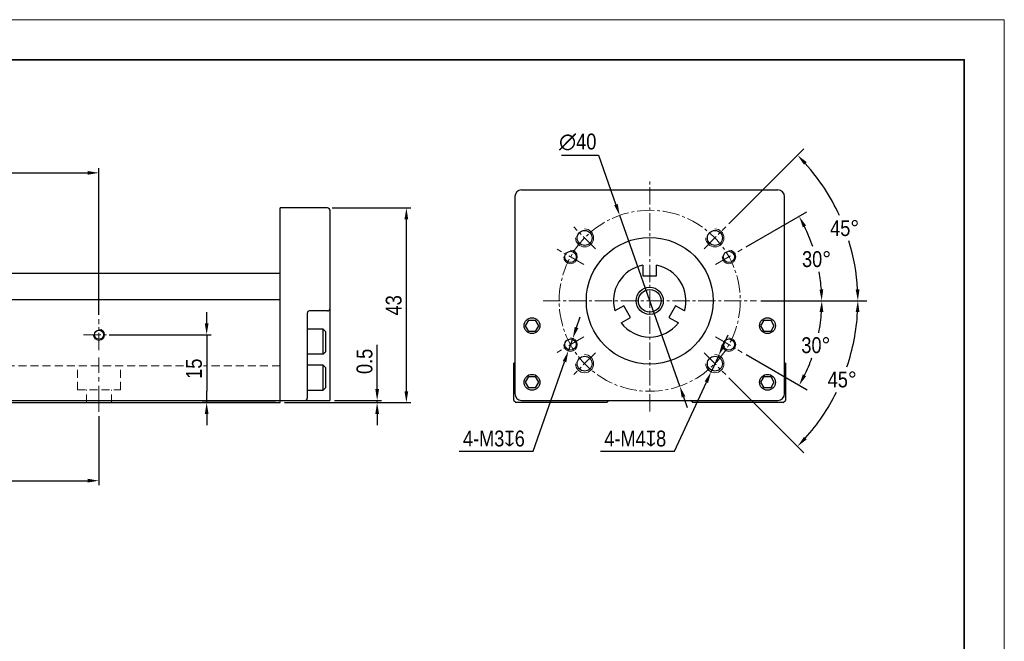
# Model space of a CAD drawing. Header units: millimetres. Extents: x 100 to 3612, y -424 to 856.
# Tile 42 of 45: x 3394 to 3612, y -189 to -52. Entities that reach past the tile are written whole.
import ezdxf

# ---------------------------------------------------------------- set-up
doc = ezdxf.new("R2010")
doc.units = ezdxf.units.MM
doc.linetypes.add('CENTER2', pattern=[28.575, 19.05, -3.175, 3.175, -3.175])
doc.linetypes.add('DASHED', pattern=[19.05, 12.7, -6.35])
doc.layers.get('Defpoints').update_dxf_attribs({"lineweight": 13})
for name, color, linetype, lineweight in [('小粗', 7, 'Continuous', 25), ('标注', 3, 'Continuous', 13), ('点划线', 1, 'CENTER2', 13), ('粗线', 7, 'Continuous', 35), ('细线', 7, 'Continuous', 13), ('虚线', 253, 'DASHED', 13)]:
    doc.layers.add(name, color=color, linetype=linetype, lineweight=lineweight)
doc.styles.add('3.5', font='ARIALN.TTF', dxfattribs={"height": 3.5})
doc.dimstyles.new('A4—对齐', dxfattribs={"dimtxt": 3.5, "dimasz": 2.5, "dimexe": 1, "dimexo": 1, "dimgap": 1, "dimtad": 1, "dimdec": 1, "dimzin": 9, "dimdsep": 46, "dimtxsty": '3.5', "dimcen": 2.5, "dimadec": 0, "dimazin": 0, "dimtm": 1e-09, "dimtfac": 1, "dimtdec": 1, "dimtmove": 0, "dimatfit": 3, "dimfxl": 0, "dimtolj": 1, "dimarcsym": 0})
doc.dimstyles.new('A4—水平', dxfattribs={"dimtxt": 3.5, "dimasz": 2.5, "dimexe": 2, "dimexo": 1, "dimgap": 1, "dimtad": 1, "dimtih": 1, "dimtoh": 1, "dimdec": 1, "dimzin": 12, "dimdsep": 46, "dimtxsty": '3.5', "dimcen": 2.5, "dimadec": 0, "dimazin": 0, "dimtm": 1e-09, "dimtfac": 1, "dimtdec": 1, "dimtmove": 0, "dimatfit": 3, "dimfxl": 0, "dimtolj": 1, "dimarcsym": 0})
doc.dimstyles.new('A4—角度', dxfattribs={"dimtxt": 3.5, "dimasz": 2.5, "dimexe": 2, "dimexo": 1, "dimgap": 1, "dimtad": 1, "dimtih": 1, "dimtoh": 1, "dimdec": 1, "dimzin": 12, "dimdsep": 46, "dimtxsty": '3.5', "dimcen": 2.5, "dimadec": 0, "dimazin": 0, "dimtm": 1e-09, "dimtfac": 1, "dimtdec": 1, "dimtmove": 0, "dimatfit": 3, "dimfxl": 0, "dimtolj": 1, "dimarcsym": 0})

# ---------------------------------------------------------------- blocks, each defined once
blk = doc.blocks.new('*D830')
at = {"layer": 'Defpoints', "color": 0, "transparency": 16777216}
for p in [(3411.98, -85.38), (3231.98, -117.73), (3411.98, -117.73)]:
    blk.add_point(p, dxfattribs=at)
at = {"layer": '标注', "color": 0, "lineweight": -2, "transparency": 16777216}
for p, q in [((3231.98, -116.73), (3231.98, -84.38)), ((3411.98, -116.73), (3411.98, -84.38)), ((3234.48, -85.38), (3409.48, -85.38))]:
    blk.add_line(p, q, dxfattribs=at)
at = {"layer": '标注', "color": 0, "transparency": 16777216}
for points in [[(3234.48, -84.97), (3234.48, -85.8), (3231.98, -85.38)], [(3409.48, -84.97), (3409.48, -85.8), (3411.98, -85.38)]]:
    blk.add_solid(points, dxfattribs=at)
at = {"layer": '标注', "color": 0, "transparency": 16777216, "insert": (3321.98, -82.59), "char_height": 3.5, "width": 18.6714, "attachment_point": 5, "style": '3.5'}
blk.add_mtext('\\A1;100', dxfattribs=at)
blk = doc.blocks.new('*D833')
at = {"layer": 'Defpoints', "color": 0, "transparency": 16777216}
for p in [(3231.98, -138.14), (3411.98, -138.14), (3411.98, -153.38)]:
    blk.add_point(p, dxfattribs=at)
at = {"layer": '标注', "color": 0, "lineweight": -2, "transparency": 16777216}
for p, q in [((3231.98, -139.14), (3231.98, -154.38)), ((3411.98, -139.14), (3411.98, -154.38)), ((3234.48, -153.38), (3409.48, -153.38))]:
    blk.add_line(p, q, dxfattribs=at)
at = {"layer": '标注', "color": 0, "transparency": 16777216}
for points in [[(3234.48, -152.96), (3234.48, -153.79), (3231.98, -153.38)], [(3409.48, -152.96), (3409.48, -153.79), (3411.98, -153.38)]]:
    blk.add_solid(points, dxfattribs=at)
at = {"layer": '标注', "color": 0, "transparency": 16777216, "insert": (3321.98, -150.59), "char_height": 3.5, "width": 20.1435, "attachment_point": 5, "style": '3.5'}
blk.add_mtext('\\A1;{\\fSimSun|b0|i0|c134|p34;5}×100', dxfattribs=at)
blk = doc.blocks.new('*D834')
at = {"layer": 'Defpoints', "color": 0, "transparency": 16777216}
for p in [(3413.23, -121.14), (3435.77, -136.14), (3451.98, -136.14)]:
    blk.add_point(p, dxfattribs=at)
at = {"layer": '标注', "color": 0, "lineweight": -2, "transparency": 16777216}
for p, q in [((3435.77, -118.64), (3435.77, -116.14)), ((3414.23, -121.14), (3436.77, -121.14)), ((3435.77, -121.14), (3435.77, -123.64)), ((3435.77, -123.64), (3435.77, -133.64)), ((3435.77, -136.14), (3435.77, -133.64)), ((3450.98, -136.14), (3434.77, -136.14)), ((3435.77, -138.64), (3435.77, -141.14))]:
    blk.add_line(p, q, dxfattribs=at)
at = {"layer": '标注', "color": 0, "transparency": 16777216}
for points in [[(3435.35, -118.64), (3436.18, -118.64), (3435.77, -121.14)], [(3435.35, -138.64), (3436.18, -138.64), (3435.77, -136.14)]]:
    blk.add_solid(points, dxfattribs=at)
at = {"layer": '标注', "color": 0, "transparency": 16777216, "insert": (3432.98, -128.64), "char_height": 3.5, "attachment_point": 5, "rotation": 90, "style": '3.5', "bg_fill": 3, "box_fill_scale": 1.1, "bg_fill_color": 256, "bg_fill_true_color": 13158600, "bg_fill_transparency": 0}
blk.add_mtext('\\A1;15', dxfattribs=at)
blk = doc.blocks.new('*D835')
at = {"layer": 'Defpoints', "color": 0, "transparency": 16777216}
for p in [(3462.48, -93.14), (3479.88, -93.14), (3451.98, -136.14)]:
    blk.add_point(p, dxfattribs=at)
at = {"layer": '标注', "color": 0, "lineweight": -2, "transparency": 16777216}
for p, q in [((3463.48, -93.14), (3480.88, -93.14)), ((3479.88, -133.64), (3479.88, -95.64)), ((3452.98, -136.14), (3480.88, -136.14))]:
    blk.add_line(p, q, dxfattribs=at)
at = {"layer": '标注', "color": 0, "transparency": 16777216}
for points in [[(3479.46, -95.64), (3480.29, -95.64), (3479.88, -93.14)], [(3479.46, -133.64), (3480.29, -133.64), (3479.88, -136.14)]]:
    blk.add_solid(points, dxfattribs=at)
at = {"layer": '标注', "color": 0, "transparency": 16777216, "insert": (3477.09, -114.64), "char_height": 3.5, "attachment_point": 5, "rotation": 90, "style": '3.5'}
blk.add_mtext('\\A1;43', dxfattribs=at)
blk = doc.blocks.new('*D837')
at = {"layer": 'Defpoints', "color": 0, "transparency": 16777216}
for p in [(3510.07, -113.64), (3557.2, -113.64), (3548.18, -121.63), (3571.08, -120.12), (3554.08, -125.04)]:
    blk.add_point(p, dxfattribs=at)
at = {"layer": '标注', "color": 0, "lineweight": -2, "transparency": 16777216}
for p, q in [((3558.2, -113.64), (3573.65, -113.64)), ((3554.95, -125.54), (3568.38, -133.29))]:
    blk.add_line(p, q, dxfattribs=at)
for start, end in [(349.1143, 356.1598), (333.8402, 340.2292)]:
    blk.add_arc((3534.34, -113.64), 37.31, start, end, dxfattribs=at)
at = {"layer": '标注', "color": 0, "transparency": 16777216}
for points in [[(3571.15, -116.12), (3571.98, -116.15), (3571.65, -113.64)], [(3568.19, -130.28), (3567.46, -129.89), (3566.65, -132.29)]]:
    blk.add_solid(points, dxfattribs=at)
at = {"layer": '标注', "color": 0, "transparency": 16777216, "insert": (3570.33, -123.47), "char_height": 3.5, "attachment_point": 5, "style": '3.5'}
blk.add_mtext('\\A1;30°', dxfattribs=at)
blk = doc.blocks.new('*D838')
at = {"layer": 'Defpoints', "color": 0, "transparency": 16777216}
for p in [(3569.38, -100.89), (3554.08, -102.24), (3548.18, -105.65), (3510.07, -113.64), (3557.2, -113.64)]:
    blk.add_point(p, dxfattribs=at)
at = {"layer": '标注', "color": 0, "lineweight": -2, "transparency": 16777216}
for p, q in [((3554.95, -101.74), (3568.36, -94)), ((3558.2, -113.64), (3573.62, -113.64))]:
    blk.add_line(p, q, dxfattribs=at)
for start, end in [(18.7271, 26.1573), (3.8427, 9.8782)]:
    blk.add_arc((3534.34, -113.64), 37.28, start, end, dxfattribs=at)
at = {"layer": '标注', "color": 0, "transparency": 16777216}
for points in [[(3567.44, -97.4), (3568.17, -97.01), (3566.63, -95)], [(3571.96, -111.13), (3571.12, -111.16), (3571.62, -113.64)]]:
    blk.add_solid(points, dxfattribs=at)
at = {"layer": '标注', "color": 0, "transparency": 16777216, "insert": (3570.48, -104.46), "char_height": 3.5, "attachment_point": 5, "style": '3.5'}
blk.add_mtext('\\A1;30°', dxfattribs=at)
blk = doc.blocks.new('*D839')
at = {"layer": 'Defpoints', "color": 0, "transparency": 16777216}
for p in [(3573.52, -90.9), (3550.43, -97.34), (3545.62, -102.16), (3510.07, -113.64), (3557.2, -113.64)]:
    blk.add_point(p, dxfattribs=at)
at = {"layer": '标注', "color": 0, "lineweight": -2, "transparency": 16777216}
for p, q in [((3551.14, -96.63), (3567.7, -80.07)), ((3558.2, -113.64), (3581.61, -113.64))]:
    blk.add_line(p, q, dxfattribs=at)
for start, end in [(24.4408, 41.8497), (3.1503, 16.9472)]:
    blk.add_arc((3534.13, -113.64), 45.47, start, end, dxfattribs=at)
at = {"layer": '标注', "color": 0, "transparency": 16777216}
for points in [[(3567.71, -83.59), (3568.31, -83.01), (3566.29, -81.49)], [(3579.96, -111.13), (3579.12, -111.15), (3579.61, -113.64)]]:
    blk.add_solid(points, dxfattribs=at)
at = {"layer": '标注', "color": 0, "transparency": 16777216, "insert": (3576.69, -97.61), "char_height": 3.5, "attachment_point": 5, "style": '3.5'}
blk.add_mtext('\\A1;45°', dxfattribs=at)
blk = doc.blocks.new('*D840')
at = {"layer": 'Defpoints', "color": 0, "transparency": 16777216}
for p in [(3510.07, -113.64), (3557.2, -113.64), (3545.62, -125.12), (3550.43, -129.94), (3573.52, -136.38)]:
    blk.add_point(p, dxfattribs=at)
at = {"layer": '标注', "color": 0, "lineweight": -2, "transparency": 16777216}
for p, q in [((3558.2, -113.64), (3581.61, -113.64)), ((3551.14, -130.65), (3567.7, -147.21))]:
    blk.add_line(p, q, dxfattribs=at)
for start, end in [(341.2432, 356.8497), (318.1503, 333.6525)]:
    blk.add_arc((3534.13, -113.64), 45.47, start, end, dxfattribs=at)
at = {"layer": '标注', "color": 0, "transparency": 16777216}
for points in [[(3579.12, -116.13), (3579.96, -116.15), (3579.61, -113.64)], [(3568.31, -144.27), (3567.71, -143.69), (3566.29, -145.79)]]:
    blk.add_solid(points, dxfattribs=at)
at = {"layer": '标注', "color": 0, "transparency": 16777216, "insert": (3576.15, -131.04), "char_height": 3.5, "attachment_point": 5, "style": '3.5'}
blk.add_mtext('\\A1;45°', dxfattribs=at)
blk = doc.blocks.new('*D841')
at = {"layer": 'Defpoints', "color": 0, "transparency": 16777216}
for p in [(3548.86, -125.71), (3547.19, -129.35)]:
    blk.add_point(p, dxfattribs=at)
at = {"layer": '标注', "color": 0, "lineweight": -2, "transparency": 16777216}
for p, q in [((3549.91, -123.44), (3550.96, -121.17)), ((3548.86, -125.71), (3547.19, -129.35)), ((3539.09, -146.88), (3546.14, -131.62)), ((3522.79, -146.88), (3539.09, -146.88))]:
    blk.add_line(p, q, dxfattribs=at)
at = {"layer": '标注', "color": 0, "transparency": 16777216}
for points in [[(3549.53, -123.27), (3550.29, -123.62), (3548.86, -125.71)], [(3545.76, -131.44), (3546.52, -131.79), (3547.19, -129.35)]]:
    blk.add_solid(points, dxfattribs=at)
at = {"layer": '标注', "color": 0, "transparency": 16777216, "insert": (3530.44, -144.09), "char_height": 3.5, "attachment_point": 5, "style": '3.5'}
blk.add_mtext('\\A1;4-M4{\\Fgdt|c134;x}8', dxfattribs=at)
blk = doc.blocks.new('*D842')
at = {"layer": 'Defpoints', "color": 0, "transparency": 16777216}
for p in [(3516.64, -121.92), (3515.64, -124.75)]:
    blk.add_point(p, dxfattribs=at)
at = {"layer": '标注', "color": 0, "lineweight": -2, "transparency": 16777216}
for p, q in [((3517.47, -119.56), (3518.3, -117.2)), ((3516.64, -121.92), (3515.64, -124.75)), ((3507.86, -146.88), (3514.81, -127.11)), ((3491.56, -146.88), (3507.86, -146.88))]:
    blk.add_line(p, q, dxfattribs=at)
at = {"layer": '标注', "color": 0, "transparency": 16777216}
for points in [[(3517.07, -119.42), (3517.86, -119.7), (3516.64, -121.92)], [(3514.42, -126.97), (3515.21, -127.24), (3515.64, -124.75)]]:
    blk.add_solid(points, dxfattribs=at)
at = {"layer": '标注', "color": 0, "transparency": 16777216, "insert": (3499.21, -144.09), "char_height": 3.5, "attachment_point": 5, "style": '3.5'}
blk.add_mtext('\\A1;4-M3{\\Fgdt|c134;x}6', dxfattribs=at)
blk = doc.blocks.new('*D843')
at = {"layer": 'Defpoints', "color": 0, "transparency": 16777216}
for p in [(3527, -94.77), (3540.27, -132.51)]:
    blk.add_point(p, dxfattribs=at)
at = {"layer": '标注', "color": 0, "lineweight": -2, "transparency": 16777216}
for p, q in [((3514.11, -81.46), (3522.32, -81.46)), ((3522.32, -81.46), (3526.17, -92.41)), ((3540.27, -132.51), (3527, -94.77)), ((3541.1, -134.87), (3541.92, -137.23))]:
    blk.add_line(p, q, dxfattribs=at)
at = {"layer": '标注', "color": 0, "transparency": 16777216}
for points in [[(3526.57, -92.27), (3525.78, -92.55), (3527, -94.77)], [(3541.49, -134.73), (3540.7, -135.01), (3540.27, -132.51)]]:
    blk.add_solid(points, dxfattribs=at)
at = {"layer": '标注', "color": 0, "transparency": 16777216, "insert": (3517.72, -78.58), "char_height": 3.5, "attachment_point": 5, "style": '3.5'}
blk.add_mtext('\\A1;∅40', dxfattribs=at)
blk = doc.blocks.new('A4图框')
at = {"layer": '粗线'}
blk.add_lwpolyline([(5, 205), (292, 205), (292, 5), (5, 5)], close=True, dxfattribs=at)
at = {"layer": '细线'}
blk.add_lwpolyline([(0, 210), (297, 210), (297, 0), (0, 0)], close=True, dxfattribs=at)
blk = doc.blocks.new('*D873')
at = {"layer": 'Defpoints', "color": 0, "transparency": 16777216}
for p in [(3411.98, -85.38), (3231.98, -117.73), (3411.98, -117.73)]:
    blk.add_point(p, dxfattribs=at)
at = {"layer": '标注', "color": 0, "lineweight": -2, "transparency": 16777216}
for p, q in [((3231.98, -116.73), (3231.98, -84.38)), ((3411.98, -116.73), (3411.98, -84.38)), ((3234.48, -85.38), (3409.48, -85.38))]:
    blk.add_line(p, q, dxfattribs=at)
at = {"layer": '标注', "color": 0, "transparency": 16777216}
for points in [[(3234.48, -84.97), (3234.48, -85.8), (3231.98, -85.38)], [(3409.48, -84.97), (3409.48, -85.8), (3411.98, -85.38)]]:
    blk.add_solid(points, dxfattribs=at)
at = {"layer": '标注', "color": 0, "transparency": 16777216, "insert": (3321.98, -82.59), "char_height": 3.5, "width": 18.6714, "attachment_point": 5, "style": '3.5'}
blk.add_mtext('\\A1;100', dxfattribs=at)
blk = doc.blocks.new('*D876')
at = {"layer": 'Defpoints', "color": 0, "transparency": 16777216}
for p in [(3231.98, -138.14), (3411.98, -138.14), (3411.98, -153.38)]:
    blk.add_point(p, dxfattribs=at)
at = {"layer": '标注', "color": 0, "lineweight": -2, "transparency": 16777216}
for p, q in [((3231.98, -139.14), (3231.98, -154.38)), ((3411.98, -139.14), (3411.98, -154.38)), ((3234.48, -153.38), (3409.48, -153.38))]:
    blk.add_line(p, q, dxfattribs=at)
at = {"layer": '标注', "color": 0, "transparency": 16777216}
for points in [[(3234.48, -152.96), (3234.48, -153.79), (3231.98, -153.38)], [(3409.48, -152.96), (3409.48, -153.79), (3411.98, -153.38)]]:
    blk.add_solid(points, dxfattribs=at)
at = {"layer": '标注', "color": 0, "transparency": 16777216, "insert": (3321.98, -150.59), "char_height": 3.5, "width": 20.1435, "attachment_point": 5, "style": '3.5'}
blk.add_mtext('\\A1;{\\fSimSun|b0|i0|c134|p34;5}×100', dxfattribs=at)
blk = doc.blocks.new('*D877')
at = {"layer": 'Defpoints', "color": 0, "transparency": 16777216}
for p in [(3413.23, -121.14), (3435.77, -136.14), (3451.98, -136.14)]:
    blk.add_point(p, dxfattribs=at)
at = {"layer": '标注', "color": 0, "lineweight": -2, "transparency": 16777216}
for p, q in [((3435.77, -118.64), (3435.77, -116.14)), ((3414.23, -121.14), (3436.77, -121.14)), ((3435.77, -121.14), (3435.77, -123.64)), ((3435.77, -123.64), (3435.77, -133.64)), ((3435.77, -136.14), (3435.77, -133.64)), ((3450.98, -136.14), (3434.77, -136.14)), ((3435.77, -138.64), (3435.77, -141.14))]:
    blk.add_line(p, q, dxfattribs=at)
at = {"layer": '标注', "color": 0, "transparency": 16777216}
for points in [[(3435.35, -118.64), (3436.18, -118.64), (3435.77, -121.14)], [(3435.35, -138.64), (3436.18, -138.64), (3435.77, -136.14)]]:
    blk.add_solid(points, dxfattribs=at)
at = {"layer": '标注', "color": 0, "transparency": 16777216, "insert": (3432.98, -128.64), "char_height": 3.5, "attachment_point": 5, "rotation": 90, "style": '3.5', "bg_fill": 3, "box_fill_scale": 1.1, "bg_fill_color": 256, "bg_fill_true_color": 13158600, "bg_fill_transparency": 0}
blk.add_mtext('\\A1;15', dxfattribs=at)
blk = doc.blocks.new('*D878')
at = {"layer": 'Defpoints', "color": 0, "transparency": 16777216}
for p in [(3462.48, -93.14), (3479.88, -93.14), (3451.98, -136.14)]:
    blk.add_point(p, dxfattribs=at)
at = {"layer": '标注', "color": 0, "lineweight": -2, "transparency": 16777216}
for p, q in [((3463.48, -93.14), (3480.88, -93.14)), ((3479.88, -133.64), (3479.88, -95.64)), ((3452.98, -136.14), (3480.88, -136.14))]:
    blk.add_line(p, q, dxfattribs=at)
at = {"layer": '标注', "color": 0, "transparency": 16777216}
for points in [[(3479.46, -95.64), (3480.29, -95.64), (3479.88, -93.14)], [(3479.46, -133.64), (3480.29, -133.64), (3479.88, -136.14)]]:
    blk.add_solid(points, dxfattribs=at)
at = {"layer": '标注', "color": 0, "transparency": 16777216, "insert": (3477.09, -114.64), "char_height": 3.5, "attachment_point": 5, "rotation": 90, "style": '3.5'}
blk.add_mtext('\\A1;43', dxfattribs=at)
blk = doc.blocks.new('*D879')
at = {"layer": 'Defpoints', "color": 0, "transparency": 16777216}
for p in [(3451.98, -136.14), (3462.98, -135.64), (3473.42, -135.64)]:
    blk.add_point(p, dxfattribs=at)
at = {"layer": '标注', "color": 0, "lineweight": -2, "transparency": 16777216}
for p, q in [((3473.42, -133.14), (3473.42, -123.39)), ((3452.98, -136.14), (3474.42, -136.14)), ((3463.98, -135.64), (3474.42, -135.64)), ((3473.42, -136.14), (3473.42, -135.64)), ((3473.42, -138.64), (3473.42, -141.14))]:
    blk.add_line(p, q, dxfattribs=at)
at = {"layer": '标注', "color": 0, "transparency": 16777216}
for points in [[(3473.01, -133.14), (3473.84, -133.14), (3473.42, -135.64)], [(3473.01, -138.64), (3473.84, -138.64), (3473.42, -136.14)]]:
    blk.add_solid(points, dxfattribs=at)
at = {"layer": '标注', "color": 0, "transparency": 16777216, "insert": (3470.64, -127.02), "char_height": 3.5, "attachment_point": 5, "rotation": 90, "style": '3.5'}
blk.add_mtext('\\A1;0.5', dxfattribs=at)
blk = doc.blocks.new('*D880')
at = {"layer": 'Defpoints', "color": 0, "transparency": 16777216}
for p in [(3510.07, -113.64), (3557.2, -113.64), (3548.18, -121.63), (3571.08, -120.12), (3554.08, -125.04)]:
    blk.add_point(p, dxfattribs=at)
at = {"layer": '标注', "color": 0, "lineweight": -2, "transparency": 16777216}
for p, q in [((3558.2, -113.64), (3573.65, -113.64)), ((3554.95, -125.54), (3568.38, -133.29))]:
    blk.add_line(p, q, dxfattribs=at)
for start, end in [(349.1143, 356.1598), (333.8402, 340.2292)]:
    blk.add_arc((3534.34, -113.64), 37.31, start, end, dxfattribs=at)
at = {"layer": '标注', "color": 0, "transparency": 16777216}
for points in [[(3571.15, -116.12), (3571.98, -116.15), (3571.65, -113.64)], [(3568.19, -130.28), (3567.46, -129.89), (3566.65, -132.29)]]:
    blk.add_solid(points, dxfattribs=at)
at = {"layer": '标注', "color": 0, "transparency": 16777216, "insert": (3570.33, -123.47), "char_height": 3.5, "attachment_point": 5, "style": '3.5'}
blk.add_mtext('\\A1;30°', dxfattribs=at)
blk = doc.blocks.new('*D881')
at = {"layer": 'Defpoints', "color": 0, "transparency": 16777216}
for p in [(3569.38, -100.89), (3554.08, -102.24), (3548.18, -105.65), (3510.07, -113.64), (3557.2, -113.64)]:
    blk.add_point(p, dxfattribs=at)
at = {"layer": '标注', "color": 0, "lineweight": -2, "transparency": 16777216}
for p, q in [((3554.95, -101.74), (3568.36, -94)), ((3558.2, -113.64), (3573.62, -113.64))]:
    blk.add_line(p, q, dxfattribs=at)
for start, end in [(18.7271, 26.1573), (3.8427, 9.8782)]:
    blk.add_arc((3534.34, -113.64), 37.28, start, end, dxfattribs=at)
at = {"layer": '标注', "color": 0, "transparency": 16777216}
for points in [[(3567.44, -97.4), (3568.17, -97.01), (3566.63, -95)], [(3571.96, -111.13), (3571.12, -111.16), (3571.62, -113.64)]]:
    blk.add_solid(points, dxfattribs=at)
at = {"layer": '标注', "color": 0, "transparency": 16777216, "insert": (3570.48, -104.46), "char_height": 3.5, "attachment_point": 5, "style": '3.5'}
blk.add_mtext('\\A1;30°', dxfattribs=at)
blk = doc.blocks.new('*D882')
at = {"layer": 'Defpoints', "color": 0, "transparency": 16777216}
for p in [(3573.52, -90.9), (3550.43, -97.34), (3545.62, -102.16), (3510.07, -113.64), (3557.2, -113.64)]:
    blk.add_point(p, dxfattribs=at)
at = {"layer": '标注', "color": 0, "lineweight": -2, "transparency": 16777216}
for p, q in [((3551.14, -96.63), (3567.7, -80.07)), ((3558.2, -113.64), (3581.61, -113.64))]:
    blk.add_line(p, q, dxfattribs=at)
for start, end in [(24.4408, 41.8497), (3.1503, 16.9472)]:
    blk.add_arc((3534.13, -113.64), 45.47, start, end, dxfattribs=at)
at = {"layer": '标注', "color": 0, "transparency": 16777216}
for points in [[(3567.71, -83.59), (3568.31, -83.01), (3566.29, -81.49)], [(3579.96, -111.13), (3579.12, -111.15), (3579.61, -113.64)]]:
    blk.add_solid(points, dxfattribs=at)
at = {"layer": '标注', "color": 0, "transparency": 16777216, "insert": (3576.69, -97.61), "char_height": 3.5, "attachment_point": 5, "style": '3.5'}
blk.add_mtext('\\A1;45°', dxfattribs=at)
blk = doc.blocks.new('*D883')
at = {"layer": 'Defpoints', "color": 0, "transparency": 16777216}
for p in [(3510.07, -113.64), (3557.2, -113.64), (3545.62, -125.12), (3550.43, -129.94), (3573.52, -136.38)]:
    blk.add_point(p, dxfattribs=at)
at = {"layer": '标注', "color": 0, "lineweight": -2, "transparency": 16777216}
for p, q in [((3558.2, -113.64), (3581.61, -113.64)), ((3551.14, -130.65), (3567.7, -147.21))]:
    blk.add_line(p, q, dxfattribs=at)
for start, end in [(341.2432, 356.8497), (318.1503, 333.6525)]:
    blk.add_arc((3534.13, -113.64), 45.47, start, end, dxfattribs=at)
at = {"layer": '标注', "color": 0, "transparency": 16777216}
for points in [[(3579.12, -116.13), (3579.96, -116.15), (3579.61, -113.64)], [(3568.31, -144.27), (3567.71, -143.69), (3566.29, -145.79)]]:
    blk.add_solid(points, dxfattribs=at)
at = {"layer": '标注', "color": 0, "transparency": 16777216, "insert": (3576.15, -131.04), "char_height": 3.5, "attachment_point": 5, "style": '3.5'}
blk.add_mtext('\\A1;45°', dxfattribs=at)
blk = doc.blocks.new('*D884')
at = {"layer": 'Defpoints', "color": 0, "transparency": 16777216}
for p in [(3548.86, -125.71), (3547.19, -129.35)]:
    blk.add_point(p, dxfattribs=at)
at = {"layer": '标注', "color": 0, "lineweight": -2, "transparency": 16777216}
for p, q in [((3549.91, -123.44), (3550.96, -121.17)), ((3548.86, -125.71), (3547.19, -129.35)), ((3539.09, -146.88), (3546.14, -131.62)), ((3522.79, -146.88), (3539.09, -146.88))]:
    blk.add_line(p, q, dxfattribs=at)
at = {"layer": '标注', "color": 0, "transparency": 16777216}
for points in [[(3549.53, -123.27), (3550.29, -123.62), (3548.86, -125.71)], [(3545.76, -131.44), (3546.52, -131.79), (3547.19, -129.35)]]:
    blk.add_solid(points, dxfattribs=at)
at = {"layer": '标注', "color": 0, "transparency": 16777216, "insert": (3530.44, -144.09), "char_height": 3.5, "attachment_point": 5, "style": '3.5'}
blk.add_mtext('\\A1;4-M4{\\Fgdt|c134;x}8', dxfattribs=at)
blk = doc.blocks.new('*D885')
at = {"layer": 'Defpoints', "color": 0, "transparency": 16777216}
for p in [(3516.64, -121.92), (3515.64, -124.75)]:
    blk.add_point(p, dxfattribs=at)
at = {"layer": '标注', "color": 0, "lineweight": -2, "transparency": 16777216}
for p, q in [((3517.47, -119.56), (3518.3, -117.2)), ((3516.64, -121.92), (3515.64, -124.75)), ((3507.86, -146.88), (3514.81, -127.11)), ((3491.56, -146.88), (3507.86, -146.88))]:
    blk.add_line(p, q, dxfattribs=at)
at = {"layer": '标注', "color": 0, "transparency": 16777216}
for points in [[(3517.07, -119.42), (3517.86, -119.7), (3516.64, -121.92)], [(3514.42, -126.97), (3515.21, -127.24), (3515.64, -124.75)]]:
    blk.add_solid(points, dxfattribs=at)
at = {"layer": '标注', "color": 0, "transparency": 16777216, "insert": (3499.21, -144.09), "char_height": 3.5, "attachment_point": 5, "style": '3.5'}
blk.add_mtext('\\A1;4-M3{\\Fgdt|c134;x}6', dxfattribs=at)
blk = doc.blocks.new('*D886')
at = {"layer": 'Defpoints', "color": 0, "transparency": 16777216}
for p in [(3527, -94.77), (3540.27, -132.51)]:
    blk.add_point(p, dxfattribs=at)
at = {"layer": '标注', "color": 0, "lineweight": -2, "transparency": 16777216}
for p, q in [((3514.11, -81.46), (3522.32, -81.46)), ((3522.32, -81.46), (3526.17, -92.41)), ((3540.27, -132.51), (3527, -94.77)), ((3541.1, -134.87), (3541.92, -137.23))]:
    blk.add_line(p, q, dxfattribs=at)
at = {"layer": '标注', "color": 0, "transparency": 16777216}
for points in [[(3526.57, -92.27), (3525.78, -92.55), (3527, -94.77)], [(3541.49, -134.73), (3540.7, -135.01), (3540.27, -132.51)]]:
    blk.add_solid(points, dxfattribs=at)
at = {"layer": '标注', "color": 0, "transparency": 16777216, "insert": (3517.72, -78.58), "char_height": 3.5, "attachment_point": 5, "style": '3.5'}
blk.add_mtext('\\A1;∅40', dxfattribs=at)

msp = doc.modelspace()

# ---------------------------------------------------------------- linework, layer by layer
at = {"layer": '小粗'}
for p, q in [((3505.33, -89.14), (3561.93, -89.14)), ((3505.33, -89.14), (3561.93, -89.14)), ((3503.83, -90.64), (3503.83, -134.14)), ((3503.83, -90.64), (3503.83, -134.14)), ((3563.43, -134.14), (3563.43, -90.64)), ((3563.43, -134.14), (3563.43, -90.64)), ((3462.48, -93.14), (3451.98, -93.14)), ((3462.98, -93.64), (3462.98, -135.64)), ((3532.13, -105.78), (3532.13, -108.14)), ((3532.13, -105.78), (3532.13, -108.14)), ((3535.13, -108.14), (3535.13, -105.78)), ((3535.13, -108.14), (3535.13, -105.78)), ((3451.98, -107.64), (3357.28, -107.64)), ((3532.13, -108.14), (3535.13, -108.14)), ((3532.13, -108.14), (3535.13, -108.14)), ((3191.98, -113.34), (3451.98, -113.34)), ((3527.9, -114.72), (3525.95, -115.85)), ((3527.9, -114.72), (3525.95, -115.85)), ((3529.4, -117.31), (3527.9, -114.72)), ((3529.4, -117.31), (3527.9, -114.72)), ((3539.36, -114.72), (3537.86, -117.31)), ((3539.36, -114.72), (3537.86, -117.31)), ((3541.32, -115.85), (3539.36, -114.72)), ((3541.32, -115.85), (3539.36, -114.72)), ((3457.98, -116.39), (3457.98, -135.14)), ((3462.48, -115.89), (3458.48, -115.89)), ((3527.3, -118.53), (3529.4, -117.31)), ((3527.3, -118.53), (3529.4, -117.31)), ((3537.86, -117.31), (3539.97, -118.53)), ((3537.86, -117.31), (3539.97, -118.53)), ((3506.19, -119.14), (3506.91, -117.89)), ((3506.19, -119.14), (3506.91, -117.89)), ((3506.91, -120.39), (3506.19, -119.14)), ((3506.91, -120.39), (3506.19, -119.14)), ((3506.91, -117.89), (3508.36, -117.89)), ((3506.91, -117.89), (3508.36, -117.89)), ((3508.36, -117.89), (3509.08, -119.14)), ((3508.36, -117.89), (3509.08, -119.14)), ((3509.08, -119.14), (3508.36, -120.39)), ((3509.08, -119.14), (3508.36, -120.39)), ((3558.19, -119.14), (3558.91, -117.89)), ((3558.19, -119.14), (3558.91, -117.89)), ((3558.91, -120.39), (3558.19, -119.14)), ((3558.91, -120.39), (3558.19, -119.14)), ((3558.91, -117.89), (3560.36, -117.89)), ((3558.91, -117.89), (3560.36, -117.89)), ((3560.36, -117.89), (3561.08, -119.14)), ((3560.36, -117.89), (3561.08, -119.14)), ((3561.08, -119.14), (3560.36, -120.39)), ((3561.08, -119.14), (3560.36, -120.39)), ((3461.48, -119.89), (3457.98, -119.89)), ((3461.98, -120.39), (3461.48, -119.89)), ((3461.48, -125.39), (3461.48, -119.89)), ((3461.98, -120.39), (3461.98, -124.89)), ((3508.36, -120.39), (3506.91, -120.39)), ((3508.36, -120.39), (3506.91, -120.39)), ((3560.36, -120.39), (3558.91, -120.39)), ((3560.36, -120.39), (3558.91, -120.39)), ((3457.98, -125.39), (3461.48, -125.39)), ((3461.48, -125.39), (3461.98, -124.89)), ((3461.48, -127.89), (3457.98, -127.89)), ((3461.98, -128.39), (3461.48, -127.89)), ((3461.48, -133.39), (3461.48, -127.89)), ((3503.63, -127.44), (3503.83, -127.24)), ((3503.63, -127.44), (3503.83, -127.24)), ((3503.63, -135.64), (3503.63, -127.44)), ((3503.63, -135.64), (3503.63, -127.44)), ((3563.43, -127.24), (3563.63, -127.44)), ((3563.43, -127.24), (3563.63, -127.44)), ((3563.63, -127.44), (3563.63, -135.64)), ((3563.63, -127.44), (3563.63, -135.64)), ((3461.98, -128.39), (3461.98, -132.89)), ((3506.19, -131.64), (3506.91, -130.39)), ((3506.19, -131.64), (3506.91, -130.39)), ((3506.91, -130.39), (3508.36, -130.39)), ((3506.91, -130.39), (3508.36, -130.39)), ((3508.36, -130.39), (3509.08, -131.64)), ((3508.36, -130.39), (3509.08, -131.64)), ((3558.19, -131.64), (3558.91, -130.39)), ((3558.19, -131.64), (3558.91, -130.39)), ((3558.91, -130.39), (3560.36, -130.39)), ((3558.91, -130.39), (3560.36, -130.39)), ((3560.36, -130.39), (3561.08, -131.64)), ((3560.36, -130.39), (3561.08, -131.64)), ((3506.91, -132.89), (3506.19, -131.64)), ((3506.91, -132.89), (3506.19, -131.64)), ((3509.08, -131.64), (3508.36, -132.89)), ((3509.08, -131.64), (3508.36, -132.89)), ((3558.91, -132.89), (3558.19, -131.64)), ((3558.91, -132.89), (3558.19, -131.64)), ((3561.08, -131.64), (3560.36, -132.89)), ((3561.08, -131.64), (3560.36, -132.89)), ((3457.98, -133.39), (3461.48, -133.39)), ((3461.48, -133.39), (3461.98, -132.89)), ((3508.36, -132.89), (3506.91, -132.89)), ((3508.36, -132.89), (3506.91, -132.89)), ((3560.36, -132.89), (3558.91, -132.89)), ((3560.36, -132.89), (3558.91, -132.89)), ((3503.63, -135.64), (3504.13, -136.14)), ((3503.63, -135.64), (3504.13, -136.14)), ((3524.13, -136.14), (3504.13, -136.14)), ((3524.13, -136.14), (3504.13, -136.14)), ((3505.33, -135.64), (3561.93, -135.64)), ((3505.33, -135.64), (3561.93, -135.64)), ((3524.63, -135.64), (3524.13, -136.14)), ((3524.63, -135.64), (3524.13, -136.14)), ((3543.13, -136.14), (3542.63, -135.64)), ((3543.13, -136.14), (3542.63, -135.64)), ((3563.13, -136.14), (3543.13, -136.14)), ((3563.13, -136.14), (3543.13, -136.14)), ((3563.13, -136.14), (3563.63, -135.64)), ((3563.13, -136.14), (3563.63, -135.64))]:
    msp.add_line(p, q, dxfattribs=at)
for centre, radius in [((3519.24, -99.75), 1.65), ((3519.24, -99.75), 1.65), ((3533.63, -113.64), 14), ((3533.63, -113.64), 14), ((3548.02, -99.75), 1.65), ((3548.02, -99.75), 1.65), ((3516.14, -103.95), 1.25), ((3516.14, -103.95), 1.25), ((3551.13, -103.95), 1.25), ((3551.13, -103.95), 1.25), ((3533.63, -113.64), 3), ((3533.63, -113.64), 3), ((3533.63, -113.64), 2.5), ((3533.63, -113.64), 2.5), ((3507.63, -119.14), 1.75), ((3507.63, -119.14), 1.75), ((3559.63, -119.14), 1.75), ((3559.63, -119.14), 1.75), ((3411.98, -121.14), 1.02), ((3516.14, -123.33), 1.25), ((3516.14, -123.33), 1.25), ((3551.13, -123.33), 1.25), ((3551.13, -123.33), 1.25), ((3519.24, -127.53), 1.65), ((3519.24, -127.53), 1.65), ((3548.02, -127.53), 1.65), ((3548.02, -127.53), 1.65), ((3507.63, -131.64), 1.75), ((3507.63, -131.64), 1.75), ((3559.63, -131.64), 1.75), ((3559.63, -131.64), 1.75)]:
    msp.add_circle(centre, radius, dxfattribs=at)
for centre, radius, start, end in [((3505.33, -90.64), 1.5, 90, 180), ((3505.33, -90.64), 1.5, 90, 180), ((3561.93, -90.64), 1.5, 0, 90), ((3561.93, -90.64), 1.5, 0, 90), ((3462.48, -93.64), 0.5, 0, 90), ((3462.48, -93.64), 0.5, 0, 90), ((3533.63, -113.64), 8, 100.8069, 196.0174), ((3533.63, -113.64), 8, 100.8069, 196.0174), ((3533.63, -113.64), 8, 343.9826, 79.1931), ((3533.63, -113.64), 8, 343.9826, 79.1931), ((3458.48, -116.39), 0.5, 90, 180), ((3458.48, -116.39), 0.5, 90, 180), ((3462.48, -115.39), 0.5, 270, 0), ((3462.48, -115.39), 0.5, 270, 0), ((3533.63, -113.64), 8, 217.6646, 322.3354), ((3533.63, -113.64), 8, 217.6646, 322.3354), ((3505.33, -134.14), 1.5, 180, 270), ((3505.33, -134.14), 1.5, 180, 270), ((3561.93, -134.14), 1.5, 270, 0), ((3561.93, -134.14), 1.5, 270, 0), ((3457.48, -135.14), 0.5, 270, 360), ((3457.48, -135.14), 0.5, 270, 360)]:
    msp.add_arc(centre, radius, start, end, dxfattribs=at)
at = {"layer": '标注'}
for centre, radius in [((3519.24, -99.75), 2), ((3519.24, -99.75), 2), ((3548.02, -99.75), 2), ((3548.02, -99.75), 2), ((3516.14, -103.95), 1.5), ((3516.14, -103.95), 1.5), ((3551.13, -103.95), 1.5), ((3551.13, -103.95), 1.5), ((3411.98, -121.14), 1.25), ((3516.14, -123.33), 1.5), ((3516.14, -123.33), 1.5), ((3551.13, -123.33), 1.5), ((3551.13, -123.33), 1.5), ((3519.24, -127.53), 2), ((3519.24, -127.53), 2), ((3548.02, -127.53), 2), ((3548.02, -127.53), 2)]:
    msp.add_arc(centre, radius, 180, 90, dxfattribs=at)
at = {"layer": '点划线', "ltscale": 0.2}
for p, q in [((3533.63, -138.09), (3533.63, -86.69)), ((3533.63, -138.09), (3533.63, -86.69)), ((3521.65, -102.16), (3516.84, -97.34)), ((3521.65, -102.16), (3516.84, -97.34)), ((3545.62, -102.16), (3550.43, -97.34)), ((3545.62, -102.16), (3550.43, -97.34)), ((3519.09, -105.65), (3513.19, -102.24)), ((3519.09, -105.65), (3513.19, -102.24)), ((3548.18, -105.65), (3554.08, -102.24)), ((3548.18, -105.65), (3554.08, -102.24)), ((3510.07, -113.64), (3557.2, -113.64)), ((3510.07, -113.64), (3557.2, -113.64)), ((3411.98, -124.55), (3411.98, -117.73)), ((3411.98, -124.55), (3411.98, -117.73)), ((3408.58, -121.14), (3415.39, -121.14)), ((3519.09, -121.63), (3513.19, -125.04)), ((3519.09, -121.63), (3513.19, -125.04)), ((3548.18, -121.63), (3554.08, -125.04)), ((3548.18, -121.63), (3554.08, -125.04)), ((3521.65, -125.12), (3516.84, -129.94)), ((3521.65, -125.12), (3516.84, -129.94)), ((3545.62, -125.12), (3550.43, -129.94)), ((3545.62, -125.12), (3550.43, -129.94))]:
    msp.add_line(p, q, dxfattribs=at)
at = {"layer": '点划线', "ltscale": 0.3}
msp.add_line((3411.98, -138.14), (3411.98, -126.14), dxfattribs=at)
msp.add_line((3411.98, -138.14), (3411.98, -126.14), dxfattribs=at)
at = {"layer": '点划线', "ltscale": 0.2}
msp.add_circle((3533.63, -113.64), 20, dxfattribs=at)
msp.add_circle((3533.63, -113.64), 20, dxfattribs=at)
at = {"layer": '虚线', "ltscale": 0.14}
for p, q in [((3451.98, -127.99), (3191.98, -127.99)), ((3407.23, -133.34), (3407.23, -127.99)), ((3407.23, -133.34), (3407.23, -127.99)), ((3416.73, -133.34), (3416.73, -128.14)), ((3407.23, -133.34), (3416.73, -133.34)), ((3409.23, -136.14), (3409.23, -133.34)), ((3409.23, -136.14), (3409.23, -133.34)), ((3414.73, -136.14), (3414.73, -133.34))]:
    msp.add_line(p, q, dxfattribs=at)

# ---------------------------------------------------------------- dimensions: what is measured, and where the dimension line sits
at = {"layer": '标注'}
for picture in ['*D843', '*D886']:
    dim = msp.add_diameter_dim_2p(p1=(3540.27, -132.51), p2=(3527, -94.77), dimstyle='A4—水平', dxfattribs=at)
    dim.commit()
    dim.dimension.update_dxf_attribs({"geometry": picture, "text_midpoint": (3517.72, -81.46), "dimtype": 163})
for base, p1, p2, text, picture, middle in [((3411.98, -85.38), (3231.98, -117.73), (3411.98, -117.73), '100', '*D830', (3321.98, -82.59)), ((3411.98, -85.38), (3231.98, -117.73), (3411.98, -117.73), '100', '*D873', (3321.98, -82.59)), ((3411.98, -153.38), (3231.98, -138.14), (3411.98, -138.14), '{\\fSimSun|b0|i0|c134|p34;5}×100', '*D833', (3321.98, -150.59)), ((3411.98, -153.38), (3231.98, -138.14), (3411.98, -138.14), '{\\fSimSun|b0|i0|c134|p34;5}×100', '*D876', (3321.98, -150.59))]:
    dim = msp.add_linear_dim(base=base, p1=p1, p2=p2, text=text, dimstyle='A4—对齐', dxfattribs=at)
    dim.commit()
    dim.dimension.update_dxf_attribs({"geometry": picture, "text_midpoint": middle})
for base, line1, line2, picture, middle in [((3573.52, -90.9), ((3510.07, -113.64), (3557.2, -113.64)), ((3545.62, -102.16), (3550.43, -97.34)), '*D839', (3576.69, -97.61)), ((3573.52, -90.9), ((3510.07, -113.64), (3557.2, -113.64)), ((3545.62, -102.16), (3550.43, -97.34)), '*D882', (3576.69, -97.61)), ((3569.38, -100.89), ((3548.18, -105.65), (3554.08, -102.24)), ((3510.07, -113.64), (3557.2, -113.64)), '*D838', (3570.48, -104.46)), ((3569.38, -100.89), ((3548.18, -105.65), (3554.08, -102.24)), ((3510.07, -113.64), (3557.2, -113.64)), '*D881', (3570.48, -104.46)), ((3571.08, -120.12), ((3510.07, -113.64), (3557.2, -113.64)), ((3548.18, -121.63), (3554.08, -125.04)), '*D837', (3570.33, -123.47)), ((3571.08, -120.12), ((3510.07, -113.64), (3557.2, -113.64)), ((3548.18, -121.63), (3554.08, -125.04)), '*D880', (3570.33, -123.47))]:
    dim = msp.add_angular_dim_2l(base=base, line1=line1, line2=line2, dimstyle='A4—水平', dxfattribs=at)
    dim.commit()
    dim.dimension.update_dxf_attribs({"geometry": picture, "text_midpoint": middle, "dimtype": 162})
for picture in ['*D840', '*D883']:
    dim = msp.add_angular_dim_2l(base=(3573.52, -136.38), line1=((3510.07, -113.64), (3557.2, -113.64)), line2=((3545.62, -125.12), (3550.43, -129.94)), dimstyle='A4—角度', dxfattribs=at)
    dim.commit()
    dim.dimension.update_dxf_attribs({"geometry": picture, "text_midpoint": (3576.15, -131.04)})
for p1, p2, text, picture, middle in [((3516.64, -121.92), (3515.64, -124.75), '4-M3{\\Fgdt|c134;x}6', '*D842', (3499.21, -146.88)), ((3516.64, -121.92), (3515.64, -124.75), '4-M3{\\Fgdt|c134;x}6', '*D885', (3499.21, -146.88)), ((3548.86, -125.71), (3547.19, -129.35), '4-M4{\\Fgdt|c134;x}8', '*D841', (3530.44, -146.88)), ((3548.86, -125.71), (3547.19, -129.35), '4-M4{\\Fgdt|c134;x}8', '*D884', (3530.44, -146.88))]:
    dim = msp.add_diameter_dim_2p(p1=p1, p2=p2, text=text, dimstyle='A4—水平', dxfattribs=at)
    dim.commit()
    dim.dimension.update_dxf_attribs({"geometry": picture, "text_midpoint": middle, "dimtype": 163})

# ---------------------------------------------------------------- next in the draw order: dimensions: what is measured, and where the dimension line sits
dim = msp.add_linear_dim(base=(3435.77, -136.14), p1=(3413.23, -121.14), p2=(3451.98, -136.14), angle=90, dimstyle='A4—对齐', override={"dimtfill": 1}, dxfattribs=at)
dim.commit()
dim.dimension.update_dxf_attribs({"geometry": '*D834', "text_midpoint": (3435.77, -128.64), "dimtype": 160})

# ---------------------------------------------------------------- next in the draw order: linework, layer by layer
at = {"layer": '小粗'}
for p, q in [((3451.98, -136.14), (3451.98, -93.14)), ((3132.98, -135.64), (3462.98, -135.64)), ((3191.98, -136.14), (3451.98, -136.14))]:
    msp.add_line(p, q, dxfattribs=at)
msp.add_circle((3411.98, -121.14), 1.02, dxfattribs=at)
at = {"layer": '标注'}
msp.add_arc((3411.98, -121.14), 1.25, 180, 90, dxfattribs=at)
at = {"layer": '点划线', "ltscale": 0.2}
msp.add_line((3408.58, -121.14), (3415.39, -121.14), dxfattribs=at)
at = {"layer": '虚线', "ltscale": 0.14}
for p, q in [((3451.98, -127.99), (3191.98, -127.99)), ((3416.73, -133.34), (3416.73, -128.14)), ((3407.23, -133.34), (3416.73, -133.34)), ((3414.73, -136.14), (3414.73, -133.34))]:
    msp.add_line(p, q, dxfattribs=at)

# ---------------------------------------------------------------- next in the draw order: block references
at = {"layer": '标注', "xscale": 1.772264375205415, "yscale": 1.772264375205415, "zscale": 1.772264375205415}
msp.add_blockref('A4图框', (3085.59, -423.72), dxfattribs=at)

# ---------------------------------------------------------------- next in the draw order: dimensions: what is measured, and where the dimension line sits
at = {"layer": '标注'}
dim = msp.add_linear_dim(base=(3479.88, -93.14), p1=(3451.98, -136.14), p2=(3462.48, -93.14), angle=90, dimstyle='A4—对齐', dxfattribs=at)
dim.commit()
dim.dimension.update_dxf_attribs({"geometry": '*D835', "text_midpoint": (3477.09, -114.64)})

# ---------------------------------------------------------------- next in the draw order: dimensions: what is measured, and where the dimension line sits
dim = msp.add_linear_dim(base=(3435.77, -136.14), p1=(3413.23, -121.14), p2=(3451.98, -136.14), angle=90, dimstyle='A4—对齐', override={"dimtfill": 1}, dxfattribs=at)
dim.commit()
dim.dimension.update_dxf_attribs({"geometry": '*D877', "text_midpoint": (3435.77, -128.64), "dimtype": 160})

# ---------------------------------------------------------------- next in the draw order: dimensions: what is measured, and where the dimension line sits
for base, p2, picture, middle in [((3479.88, -93.14), (3462.48, -93.14), '*D878', (3477.09, -114.64)), ((3473.42, -135.64), (3462.98, -135.64), '*D879', (3470.64, -127.02))]:
    dim = msp.add_linear_dim(base=base, p1=(3451.98, -136.14), p2=p2, angle=90, dimstyle='A4—对齐', dxfattribs=at)
    dim.commit()
    dim.dimension.update_dxf_attribs({"geometry": picture, "text_midpoint": middle})

doc.saveas('drawing.dxf')
